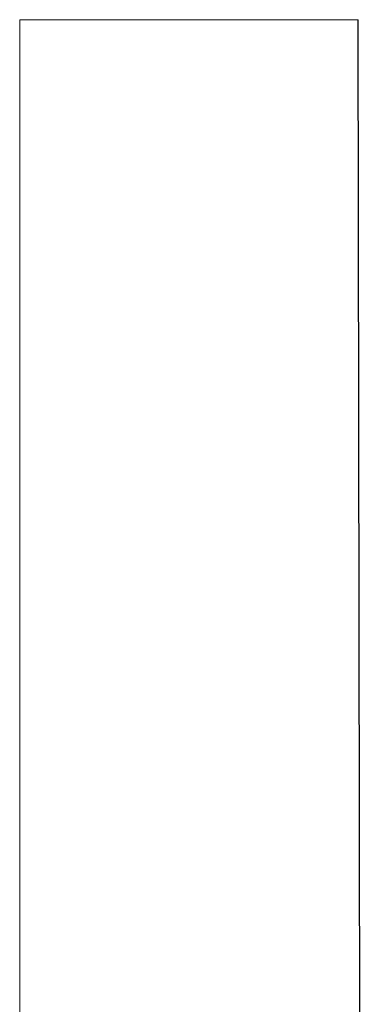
# Model space of a CAD drawing. Header units: millimetres. Extents: x 8 to 761, y 12 to 733.
# Tile 16 of 99: x 206.84 to 213.54, y 677.51 to 696.33. Entities that reach past the tile are written whole.
import ezdxf

# ---------------------------------------------------------------- set-up
doc = ezdxf.new("R2010")
doc.units = ezdxf.units.MM

msp = doc.modelspace()

# ---------------------------------------------------------------- linework, layer by layer
at = {"color": 252, "linetype": 'Continuous', "lineweight": 0}
msp.add_line((206.846, 563.202), (206.844, 696.33), dxfattribs=at)
at = {"color": 7, "linetype": 'Continuous', "lineweight": 30}
msp.add_line((213.542, 561.787), (213.307, 696.33), dxfattribs=at)
at = {"color": 252, "linetype": 'Continuous', "lineweight": 0}
msp.add_open_spline([(213.307, 696.33), (213.306, 696.33), (213.304, 696.33), (213.287, 696.33), (213.26, 696.33), (213.222, 696.33), (213.174, 696.33), (213.114, 696.33), (213.044, 696.33), (212.965, 696.33), (212.88, 696.33), (212.789, 696.33), (212.689, 696.33), (212.579, 696.33), (212.461, 696.33), (212.333, 696.33), (212.196, 696.33), (212.049, 696.33), (211.9, 696.33), (211.75, 696.33), (211.601, 696.33), (211.443, 696.33), (211.277, 696.33), (211.102, 696.33), (210.92, 696.33), (210.733, 696.33), (210.541, 696.33), (210.339, 696.33), (210.128, 696.33), (209.921, 696.33), (209.719, 696.33), (209.526, 696.33), (209.326, 696.33), (209.12, 696.33), (208.909, 696.33), (208.691, 696.33), (208.478, 696.33), (208.269, 696.33), (208.068, 696.33), (207.864, 696.33), (207.661, 696.33), (207.457, 696.33), (207.253, 696.33), (207.049, 696.33), (206.912, 696.33), (206.844, 696.33)], degree=3, knots=[0, 0, 0, 0, 0.032437, 0.064946, 0.09749, 0.130034, 0.16254, 0.194975, 0.227302, 0.259487, 0.288183, 0.31675, 0.3452, 0.373549, 0.401811, 0.429501, 0.457143, 0.484756, 0.512361, 0.535788, 0.559203, 0.582591, 0.605936, 0.629229, 0.652466, 0.674324, 0.696137, 0.717916, 0.739676, 0.761437, 0.779112, 0.79677, 0.814384, 0.831929, 0.849388, 0.866753, 0.884023, 0.899054, 0.913972, 0.928731, 0.943287, 0.957618, 0.971789, 0.985888, 1, 1, 1, 1], dxfattribs=at)

doc.saveas('drawing.dxf')
